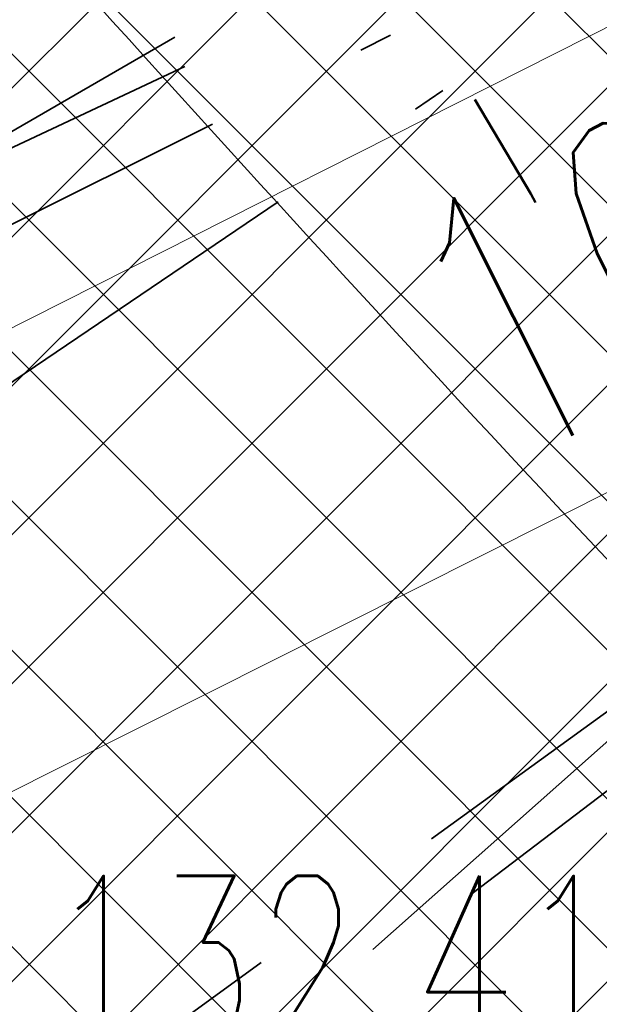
# Model space of a CAD drawing. Header units: metres. Extents: x 7472034 to 8439876, y 5890181 to 5961460.
# Tile 103 of 202: x 8439509.16 to 8439510.91, y 5890386.33 to 5890389.3. Entities that reach past the tile are written whole.
import ezdxf
from ezdxf import colors
from ezdxf.entities.mleader import LeaderData, LeaderLine
from ezdxf.math import Vec2, Vec3

# ---------------------------------------------------------------- set-up
doc = ezdxf.new("R2010")
doc.units = ezdxf.units.M
doc.header["$MEASUREMENT"] = 0
for name, pattern in [('$0$L218_500', [1, 0.5, -0.5]), ('ACAD_ISO03W100', [30, 12, -18]), ('DASHDOTX2', [2, 1, -0.5, 0, -0.5]), ('DASHED', [19.049999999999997, 12.7, -6.349999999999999])]:
    doc.linetypes.add(name, pattern=pattern)
doc.layers.get('0').update_dxf_attribs({"linetype": 'CONTINUOUS', "lineweight": 5})
doc.layers.get('Defpoints').update_dxf_attribs({"linetype": 'CONTINUOUS'})
for name, color, linetype, lineweight in [('### Krawężnik', 6, 'CONTINUOUS', 35), ('_a_widok', 7, 'CONTINUOUS', 5), ('_IS.KD.B.rura', 124, 'ACAD_ISO03W100', 50), ('_IS.KD.opis.2', 7, 'CONTINUOUS', 18), ('E_Kable_ziemia2', 10, 'DASHED', 35), ('E_Kanal_iskrob.', 10, 'DASHDOTX2', 35), ('E_Kanal_sterownicze', 10, 'DASHDOTX2', 35), ('KOLOR-OBIEKT', 21, 'CONTINUOUS', 13), ('T_strefa-8', 20, 'ACAD_ISO03W100', 50), ('ZAG-obrys 018 wymiary', 7, 'CONTINUOUS', 18), ('ZAG-OPIS_020', 7, 'CONTINUOUS', 25)]:
    doc.layers.add(name, color=color, linetype=linetype, lineweight=lineweight)
doc.layers.add('100_rzut_wym_wew', color=7, linetype='CONTINUOUS')
doc.layers.add('_IS.BLOK.KD.doziemne', color=7, linetype='CONTINUOUS')
doc.layers.add('_IS_NO', color=11, linetype='CONTINUOUS', lineweight=20, plot=False)
doc.styles.add('DIM', font='simplex.shx', dxfattribs={"width": 0.8})
doc.styles.add('RS', font='Romans.shx', dxfattribs={"width": 0.7})
doc.dimstyles.new('DIM-WEW_500', dxfattribs={"dimscale": 5, "dimtxt": 18, "dimasz": 10, "dimexe": 4, "dimexo": 8, "dimgap": 5, "dimtad": 1, "dimlfac": 0.01, "dimzin": 9, "dimdsep": 46, "dimtxsty": 'DIM', "dimblk": 'ARCHTICK', "dimcen": 5, "dimclrt": 112, "dimadec": 4, "dimazin": 2, "dimtfac": 4, "dimtmove": 0, "dimatfit": 3, "dimldrblk": 'ARCHTICK', "dimfxl": 0, "dimtolj": 1, "dimlwd": 13, "dimarcsym": 0})
pattern_1 = [(45, (967499.2092647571, -71042.97165620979), (-0.2245064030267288, 0.2245064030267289), []), (135, (967499.2092647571, -71042.97165620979), (-0.2245064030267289, -0.2245064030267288), [])]

# ---------------------------------------------------------------- blocks, each defined once
blk = doc.blocks.new('_Oblique')
at = {"color": 0, "linetype": 'ByBlock', "lineweight": -2}
blk.add_line((-0.5, -0.5), (0.5, 0.5), dxfattribs=at)
blk = doc.blocks.new('*D74')
at = {"layer": 'Defpoints', "color": 0, "linetype": 'Continuous', "lineweight": 60}
for p in [(8439513.6523426, 5890394.95090656), (8439515.034874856, 5890392.196414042, -6.635853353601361e-07), (8439505.357943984, 5890385.161581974, -6.635853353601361e-07)]:
    blk.add_point(p, dxfattribs=at)
at = {"layer": 'ZAG-obrys 018 wymiary', "color": 0, "linetype": 'Continuous', "lineweight": -2}
for p, q in [((8439514.67600672, 5890392.911406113), (8439513.472908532, 5890395.308402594)), ((8439504.999075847, 5890385.876574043), (8439502.92285878, 5890390.013131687))]:
    blk.add_line(p, q, dxfattribs=at)
at = {"layer": 'ZAG-obrys 018 wymiary', "color": 0, "linetype": 'Continuous', "lineweight": 13}
blk.add_line((8439503.102292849, 5890389.655635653), (8439513.6523426, 5890394.95090656), dxfattribs=at)
at = {"layer": 'ZAG-obrys 018 wymiary', "color": 0, "linetype": 'Continuous', "lineweight": 13, "xscale": 0.3, "yscale": 0.3, "zscale": 0.3}
for p, rotation in [((8439513.6523426, 5890394.95090656), 26.6529462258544), ((8439503.102292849, 5890389.655635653), 206.6529462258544)]:
    blk.add_blockref('_Oblique', p, dxfattribs=dict(at, rotation=rotation))
at = {"layer": 'ZAG-obrys 018 wymiary', "color": 112, "linetype": 'Continuous', "lineweight": 25, "insert": (8439507.694868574, 5890392.632072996), "char_height": 0.8, "attachment_point": 5, "rotation": 26.652946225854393, "style": 'RS'}
blk.add_mtext('\\A1;11.8', dxfattribs=at)
blk = doc.blocks.new('_ArchTick')
at = {"layer": '100_rzut_wym_wew', "color": 0, "linetype": 'Continuous', "const_width": 0.15}
blk.add_lwpolyline([(-0.5, -0.5), (0.5, 0.5)], dxfattribs=at)
blk = doc.blocks.new('*D80')
at = {"layer": 'Defpoints', "color": 0, "linetype": 'Continuous', "lineweight": 60}
for p in [(8439499.288762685, 5890395.196211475), (8439510.439764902, 5890383.669162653), (8439506.139698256, 5890381.515762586)]:
    blk.add_point(p, dxfattribs=at)
at = {"layer": 'ZAG-obrys 018 wymiary', "color": 0, "linetype": 'Continuous', "lineweight": -2}
for p, q in [((8439500.004080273, 5890395.554430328), (8439503.946488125, 5890397.528720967)), ((8439506.855015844, 5890381.87398144), (8439510.797423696, 5890383.84827208))]:
    blk.add_line(p, q, dxfattribs=at)
at = {"layer": 'ZAG-obrys 018 wymiary', "color": 0, "linetype": 'Continuous', "lineweight": 13}
blk.add_line((8439503.588829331, 5890397.349611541), (8439510.439764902, 5890383.669162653), dxfattribs=at)
at = {"layer": 'ZAG-obrys 018 wymiary', "color": 0, "linetype": 'Continuous', "lineweight": 13, "xscale": 0.3, "yscale": 0.3, "zscale": 0.3}
for p, rotation in [((8439503.588829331, 5890397.349611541), 116.6009277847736), ((8439510.439764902, 5890383.669162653), 296.6009277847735)]:
    blk.add_blockref('_Oblique', p, dxfattribs=dict(at, rotation=rotation))
at = {"layer": 'ZAG-obrys 018 wymiary', "color": 112, "linetype": 'Continuous', "lineweight": 25, "insert": (8439508.246278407, 5890389.389239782), "char_height": 0.8, "attachment_point": 5, "rotation": 296.6009277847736, "style": 'RS'}
blk.add_mtext('\\A1;15.3', dxfattribs=at)
blk = doc.blocks.new('Elektryk_v3')
at = {"layer": 'E_Kable_ziemia2', "ltscale": 0.1}
for points in [[(8.019747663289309, -62.25693038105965), (-5.78749448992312, -72.76010593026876), (-8.724654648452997, -71.26814100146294)], [(8.019747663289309, -62.25693038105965), (-5.744095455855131, -72.23413024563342), (-7.398126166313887, -70.49775481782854)]]:
    blk.add_lwpolyline(points, dxfattribs=at)
at = {"layer": 'E_Kanal_iskrob.', "color": 1}
for points in [[(7.679727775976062, -61.57290587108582), (-17.97769471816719, -74.3612812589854), (-20.94951195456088, -68.55752696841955)], [(7.679727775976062, -61.57290587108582), (-15.38924066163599, -72.41748986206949), (-18.10128321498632, -67.15734848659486)], [(7.679727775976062, -61.57290587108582), (-6.941118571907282, -74.53193936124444), (-17.72681949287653, -80.23677580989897)]]:
    blk.add_lwpolyline(points, dxfattribs=at)
at = {"layer": 'E_Kanal_sterownicze'}
for points in [[(7.317663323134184, -60.84954797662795), (-7.127443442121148, -69.21159851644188), (-7.302781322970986, -70.45487211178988)], [(7.317663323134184, -60.84954797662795), (-5.877323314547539, -69.77179446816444)]]:
    blk.add_lwpolyline(points, dxfattribs=at)
blk = doc.blocks.new('*D116')
at = {"layer": 'Defpoints', "color": 0, "linetype": 'Continuous', "lineweight": 60}
for p in [(8439517.568047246, 5890393.824416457, 2.493151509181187e-06), (8439518.049276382, 5890392.871238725), (8439504.35749544, 5890387.154828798, 6.635853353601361e-07)]:
    blk.add_point(p, dxfattribs=at)
at = {"layer": 'ZAG-obrys 018 wymiary', "color": 0, "linetype": 'Continuous', "lineweight": -2}
for p, q in [((8439517.928596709, 5890393.110270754), (8439518.229551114, 5890392.514165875)), ((8439504.718044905, 5890386.440683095), (8439505.018999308, 5890385.844578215))]:
    blk.add_line(p, q, dxfattribs=at)
at = {"layer": 'ZAG-obrys 018 wymiary', "color": 0, "linetype": 'Continuous', "lineweight": 13}
blk.add_line((8439504.838724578, 5890386.201651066), (8439518.049276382, 5890392.871238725), dxfattribs=at)
at = {"layer": 'ZAG-obrys 018 wymiary', "color": 0, "linetype": 'Continuous', "lineweight": 13, "xscale": 0.3, "yscale": 0.3, "zscale": 0.3}
for p, rotation in [((8439518.049276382, 5890392.871238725), 26.78775874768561), ((8439504.838724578, 5890386.201651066), 206.7877587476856)]:
    blk.add_blockref('_Oblique', p, dxfattribs=dict(at, rotation=rotation))
at = {"layer": 'ZAG-obrys 018 wymiary', "color": 112, "linetype": 'Continuous', "lineweight": 25, "insert": (8439511.173588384, 5890390.072054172), "char_height": 0.8, "attachment_point": 5, "rotation": 26.78775874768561, "style": 'RS'}
blk.add_mtext('\\A1;14.8', dxfattribs=at)
blk = doc.blocks.new('*D147')
at = {"layer": 'Defpoints', "color": 0, "linetype": 'Continuous', "lineweight": 60}
for p in [(8439518.474641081, 5890392.018161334, 2.493151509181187e-06), (8439518.617921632, 5890391.73269587), (8439504.104791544, 5890384.805660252)]:
    blk.add_point(p, dxfattribs=at)
at = {"layer": 'ZAG-obrys 018 wymiary', "color": 0, "linetype": 'Continuous', "lineweight": 13}
blk.add_line((8439504.248072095, 5890384.520194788), (8439518.617921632, 5890391.73269587), dxfattribs=at)
at = {"layer": 'ZAG-obrys 018 wymiary', "color": 0, "linetype": 'Continuous', "lineweight": -2}
for p, q in [((8439518.617921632, 5890391.73269587), (8439518.797355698, 5890391.375199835)), ((8439504.248072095, 5890384.520194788), (8439504.427506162, 5890384.162698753))]:
    blk.add_line(p, q, dxfattribs=at)
at = {"layer": 'ZAG-obrys 018 wymiary', "color": 0, "linetype": 'Continuous', "lineweight": 13, "xscale": 0.3, "yscale": 0.3, "zscale": 0.3}
for p, rotation in [((8439518.617921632, 5890391.73269587), 26.65294594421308), ((8439504.248072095, 5890384.520194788), 206.6529459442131)]:
    blk.add_blockref('_Oblique', p, dxfattribs=dict(at, rotation=rotation))
at = {"layer": 'ZAG-obrys 018 wymiary', "color": 112, "linetype": 'Continuous', "lineweight": 25, "insert": (8439511.163845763, 5890388.662689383), "char_height": 0.8, "attachment_point": 5, "rotation": 26.652945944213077, "style": 'RS'}
blk.add_mtext('\\A1;16.1', dxfattribs=at)
blk = doc.blocks.new('*D148')
at = {"layer": 'Defpoints', "color": 0, "linetype": 'Continuous', "lineweight": 60}
for p in [(8439519.620512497, 5890389.735180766), (8439520.190347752, 5890388.599867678, 2.493151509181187e-06), (8439508.570006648, 5890382.76739723)]:
    blk.add_point(p, dxfattribs=at)
at = {"layer": 'ZAG-obrys 018 wymiary', "color": 0, "linetype": 'Continuous', "lineweight": -2}
for p, q in [((8439519.831479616, 5890389.31485975), (8439519.441078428, 5890390.092676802)), ((8439508.211138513, 5890383.482389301), (8439507.820737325, 5890384.260206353))]:
    blk.add_line(p, q, dxfattribs=at)
at = {"layer": 'ZAG-obrys 018 wymiary', "color": 0, "linetype": 'Continuous', "lineweight": 13}
blk.add_line((8439508.000171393, 5890383.902710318), (8439519.620512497, 5890389.735180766), dxfattribs=at)
at = {"layer": 'ZAG-obrys 018 wymiary', "color": 0, "linetype": 'Continuous', "lineweight": 13, "xscale": 0.3, "yscale": 0.3, "zscale": 0.3}
for p, rotation in [((8439519.620512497, 5890389.735180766), 26.65294594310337), ((8439508.000171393, 5890383.902710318), 206.6529459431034)]:
    blk.add_blockref('_Oblique', p, dxfattribs=dict(at, rotation=rotation))
at = {"layer": 'ZAG-obrys 018 wymiary', "color": 112, "linetype": 'Continuous', "lineweight": 25, "insert": (8439514.234347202, 5890387.703097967), "char_height": 0.8, "attachment_point": 5, "rotation": 26.652945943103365, "style": 'RS'}
blk.add_mtext('\\A1;13', dxfattribs=at)
blk = doc.blocks.new('A$C1D2679FE')
at = {"layer": 'KOLOR-OBIEKT', "lineweight": 9, "ltscale": 200}
h = blk.add_hatch(dxfattribs=at)
h.set_pattern_fill('ANSI37', color=253, scale=0.1, angle=16)
h.set_pattern_definition([(61, (-7471780.020262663, -5961378.212846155), (-0.2776917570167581, 0.153927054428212), []), (151, (-7471780.020262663, -5961378.212846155), (-0.153927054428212, -0.2776917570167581), [])])
edge = h.paths.add_edge_path()
edge.add_line((196.975401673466, 33.54016214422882), (192.3495923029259, 34.13512154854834))
edge.add_line((192.3495923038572, 34.13512154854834), (187.7176397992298, 34.7308710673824))
edge.add_line((187.7176398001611, 34.7308710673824), (178.5077782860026, 36.15998750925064))
edge.add_line((178.5077782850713, 36.15998750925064), (176.6601969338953, 36.5026140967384))
edge.add_arc((181.3685569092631, 38.18527459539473), 5.000000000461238, 199.6657310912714, 261.1796204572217)
edge.add_line((180.6018702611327, 33.24440507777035), (187.358021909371, 32.19603671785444))
edge.add_line((187.3580219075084, 32.19603671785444), (192.0230219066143, 31.59603671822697))
edge.add_line((192.0230219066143, 31.59603671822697), (196.6880219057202, 30.9960367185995))
edge.add_line((196.6880219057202, 30.9960367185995), (201.9780219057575, 30.48103671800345))
edge.add_line((201.9780219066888, 30.48103671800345), (207.2680219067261, 29.96603671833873))
edge.add_line((207.2680219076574, 29.96603671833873), (216.468021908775, 29.35603671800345))
edge.add_line((216.4680219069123, 29.35603671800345), (221.8830219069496, 29.11103671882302))
edge.add_line((221.8830219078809, 29.11103671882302), (227.2980219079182, 28.86603671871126))
edge.add_line((227.2980219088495, 28.86603671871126), (233.718021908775, 28.60103671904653))
edge.add_line((233.7180219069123, 28.60103671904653), (240.1380219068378, 28.33603671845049))
edge.add_line((240.1380219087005, 28.33603671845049), (245.3280219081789, 28.076036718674))
edge.add_line((245.3280219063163, 28.076036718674), (246.1380219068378, 28.00603671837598))
edge.add_line((246.1380219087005, 28.00603671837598), (248.4280219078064, 27.98603671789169))
edge.add_line((248.4280219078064, 27.98603671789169), (251.4080219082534, 28.33603671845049))
edge.add_line((251.4080219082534, 28.33603671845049), (255.3380219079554, 29.13603671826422))
edge.add_line((255.3380219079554, 29.13603671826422), (258.1480219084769, 30.35603671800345))
edge.add_line((258.1480219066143, 30.35603671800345), (260.6280219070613, 32.076036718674))
edge.add_line((260.6280219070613, 32.076036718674), (262.7080219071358, 34.29603671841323))
edge.add_line((262.7080219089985, 34.29603671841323), (264.3880219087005, 36.826036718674))
edge.add_line((264.3880219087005, 36.826036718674), (265.608021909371, 39.59603671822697))
edge.add_line((265.6080219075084, 39.59603671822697), (266.4080219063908, 42.53603671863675))
edge.add_line((266.4080219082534, 42.53603671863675), (266.6380219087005, 45.60603671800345))
edge.add_line((266.6380219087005, 45.60603671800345), (266.3380219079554, 48.59603671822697))
edge.add_line((266.3380219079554, 48.59603671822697), (265.628021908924, 51.53603671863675))
edge.add_line((265.6280219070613, 51.53603671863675), (264.5280219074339, 54.28603671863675))
edge.add_line((264.5280219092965, 54.28603671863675), (263.3880219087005, 57.11603671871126))
edge.add_line((263.3880219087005, 57.11603671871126), (262.5430219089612, 59.47103671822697))
edge.add_line((262.5430219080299, 59.47103671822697), (261.6980219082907, 61.826036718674))
edge.add_line((261.6980219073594, 61.826036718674), (260.5980219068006, 65.15103671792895))
edge.add_line((260.5980219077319, 65.15103671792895), (259.4980219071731, 68.47603671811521))
edge.add_line((259.4980219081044, 68.47603671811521), (257.3916487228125, 67.77919145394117))
edge.add_line((257.3916487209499, 67.77919145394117), (258.1675714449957, 64.34697791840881))
edge.add_line((258.167571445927, 64.34697791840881), (259.2776264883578, 60.99158426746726))
edge.add_line((259.2776264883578, 60.99158426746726), (260.1334384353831, 58.60645156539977))
edge.add_line((260.1334384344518, 58.60645156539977), (260.9950570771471, 56.20513570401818))
edge.add_line((260.9950570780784, 56.20513570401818), (262.1522789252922, 53.33238322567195))
edge.add_line((262.1522789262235, 53.33238322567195), (263.1827648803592, 50.75616833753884))
edge.add_line((263.1827648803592, 50.75616833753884), (263.8083402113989, 48.16575780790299))
edge.add_line((263.8083402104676, 48.16575780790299), (264.0684198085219, 45.57363114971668))
edge.add_line((264.0684198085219, 45.57363114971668), (263.8734869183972, 42.97170083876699))
edge.add_line((263.8734869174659, 42.97170083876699), (263.1880731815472, 40.45280535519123))
edge.add_line((263.1880731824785, 40.45280535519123), (262.1337886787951, 38.05906103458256))
edge.add_line((262.1337886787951, 38.05906103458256), (260.6936748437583, 35.89031817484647))
edge.add_line((260.6936748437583, 35.89031817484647), (258.9457271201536, 34.02472012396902))
edge.add_line((258.9457271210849, 34.02472012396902), (256.8967191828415, 32.60363397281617))
edge.add_line((256.8967191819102, 32.60363397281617), (254.5645412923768, 31.59108698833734))
edge.add_line((254.5645412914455, 31.59108698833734), (251.0026761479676, 30.86602538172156))
edge.add_line((251.0026761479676, 30.86602538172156), (248.2893446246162, 30.54734550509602))
edge.add_line((248.2893446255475, 30.54734550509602), (246.2595893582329, 30.56507262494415))
edge.add_line((246.2595893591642, 30.56507262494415), (245.5023283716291, 30.63051493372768))
edge.add_line((245.5023283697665, 30.63051493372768), (240.2548571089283, 30.89339403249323))
edge.add_line((240.2548571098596, 30.89339403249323), (233.8236017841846, 31.1588586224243))
edge.add_line((233.8236017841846, 31.1588586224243), (227.4086662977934, 31.42364957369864))
edge.add_line((227.4086662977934, 31.42364957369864), (221.9987299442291, 31.66842047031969))
edge.add_line((221.9987299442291, 31.66842047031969), (217.4544723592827, 31.90290945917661))
edge.add_line((217.4544723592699, 31.90290945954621), (217.0910134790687, 31.92589690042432))
edge.add_line((217.0910134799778, 31.92589689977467), (214.8768218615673, 32.06593639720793))
edge.add_line((214.876821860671, 32.06593639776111), (207.0033997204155, 32.56390146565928))
edge.add_line((207.0033997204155, 32.56390146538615), (202.2260741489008, 33.02899081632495))
edge.add_line((202.2260741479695, 33.02899081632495), (196.975401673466, 33.54016214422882))
blk = doc.blocks.new('A$C2C426404')
at = {"layer": '_IS_NO'}
for points, knots in [([(79.78853077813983, 19.36674957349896), (76.35759393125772, 21.05647175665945), (73.54314721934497, 23.24973176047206), (68.81112178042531, 29.5542766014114), (62.94352867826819, 33.40072623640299), (60.85999413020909, 35.33807434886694), (60.85999381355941, 35.3380749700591)], [0, 0, 0, 0, 2.176379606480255, 10.04614516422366, 21.98881238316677, 21.98881468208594, 21.98881468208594, 21.98881468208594, 21.98881468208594]), ([(50.6228041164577, 30.56321178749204, 1.829566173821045e-06), (53.11749188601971, 30.21319374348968), (56.38514522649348, 30.67444155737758), (60.99540497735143, 30.04553546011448), (68.19327101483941, 22.54355850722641, -2.469325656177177e-08), (70.8769634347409, 19.46133922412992, 5.150448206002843e-09), (74.71212187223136, 14.31917844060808, -1.219795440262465e-09), (78.88802252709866, 13.86142715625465), (82.75564656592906, 12.70757211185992)], [0, 0, 0, 0, 7.578698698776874, 9.67195365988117, 16.27655537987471, 24.33370670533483, 30.35915105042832, 36.79354326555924, 36.79354326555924, 36.79354326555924, 36.79354326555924])]:
    blk.add_open_spline(points, degree=3, knots=knots, dxfattribs=at)
at = {"layer": '_IS_NO', "ltscale": 0.1}
for points, knots in [([(81.48853297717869, 15.975331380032), (78.87586907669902, 16.84686399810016), (76.26450027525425, 17.78992713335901), (72.03847445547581, 21.67736706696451), (65.0990158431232, 30.09408769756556), (58.79946133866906, 33.34467344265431), (58.26247850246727, 34.11525447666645)], [0, 0, 0, 0, 1.278992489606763, 7.78914044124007, 15.74750070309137, 27.64022902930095, 27.64022902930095, 27.64022902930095, 27.64022902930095]), ([(55.69703794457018, 26.44192530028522, 8.07171421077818e-08), (60.47702913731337, 24.37489471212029, 4.118097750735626e-07), (65.41527824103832, 21.38608461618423, 8.932878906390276e-07), (68.42167646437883, 18.98607052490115, -1.681326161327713e-07), (71.60992970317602, 12.73766223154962), (75.29265419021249, 11.98629271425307, 1.662301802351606e-08), (79.75433884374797, 11.20084950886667)], [13.0881689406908, 13.0881689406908, 13.0881689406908, 13.0881689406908, 21.71831455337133, 28.5577747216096, 34.1003045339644, 40.71973107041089, 40.71973107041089, 40.71973107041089, 40.71973107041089]), ([(27.67626924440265, 23.09287754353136, 1.829566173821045e-06), (31.68315875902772, 23.09132452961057, 2.263426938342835e-06), (38.09081487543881, 23.52010669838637, 2.956097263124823e-06), (46.0190905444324, 20.44823641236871), (52.02710655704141, 18.01596992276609, 1.18983141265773e-07), (57.48081744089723, 14.61059598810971, 3.880691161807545e-08), (63.15046560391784, 12.16836789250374), (64.01579423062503, 9.527138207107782), (68.70553139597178, 8.717305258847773), (72.93792583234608, 7.781059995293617)], [0, 0, 0, 0, 11.95042031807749, 19.07916594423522, 25.47980302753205, 30.85202744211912, 32.94528240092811, 39.66304915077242, 46.67346183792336, 46.67346183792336, 46.67346183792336, 46.67346183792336])]:
    blk.add_open_spline(points, degree=3, knots=knots, dxfattribs=at)
blk = doc.blocks.new('JPII.KD_aktualizacja rzędnych_20.12.2024')
at = {"layer": '_IS.KD.B.rura', "ltscale": 0.05}
blk.add_line((8438644.736812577, 5890698.030779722), (8438653.862159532, 5890679.808619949), dxfattribs=at)
at = {"layer": '_IS.KD.opis.2', "color": 0}
ml = blk.add_multileader_mtext('Standard', dxfattribs=at)
ml.set_content('\\A1;{\\H0.7x;\\C256;\\S132,41/;}', style='RS')
ml.set_leader_properties()
ml.build(insert=Vec2(0, 0))
ml.multileader.update_dxf_attribs({"text_left_attachment_type": 2, "text_right_attachment_type": 2, "dogleg_length": 0.2, "arrow_head_size": 0.25})
ctx = ml.context
ctx.base_point, ctx.char_height, ctx.arrow_head_size, ctx.landing_gap_size, ctx.plane_origin = Vec3(8438649.3536759, 5890682.126627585, 3.692561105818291e-07), 0.75, 0.25, 0.3, Vec3(8438606.654774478, 5890663.838757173, 3.692561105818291e-07)
ctx.left_attachment, ctx.right_attachment, ctx.text_align_type = 2, 2, 1
notes = []
notes.append((ctx, [(1, (1, 1, 0), (8438651.816175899, 5890682.126627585, 3.692561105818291e-07), (-1, 0), 0.2, [(0, [(8438653.638272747, 5890680.255693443, 3.692561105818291e-07)], 0, [])])]))
ctx.mtext.insert, ctx.mtext.width, ctx.mtext.alignment, ctx.mtext.flow_direction = Vec3(8438650.484925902, 5890682.526627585, 3.692561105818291e-07), 9.34447490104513, 2, 5
for ctx, leaders in notes:
    for number, flags, end, landing, length, lines in leaders:
        leader = LeaderData()
        leader.index, (leader.has_last_leader_line, leader.has_dogleg_vector, leader.attachment_direction) = number, flags
        leader.last_leader_point, leader.dogleg_vector, leader.dogleg_length = Vec3(end), Vec3(landing), length
        for number, points, colour, breaks in lines:
            line = LeaderLine()
            line.index, line.vertices, line.color, line.breaks = number, Vec3.list(points), colors.encode_raw_color(colour), breaks
            leader.lines.append(line)
        ctx.leaders.append(leader)

msp = doc.modelspace()

# ---------------------------------------------------------------- hatches: boundary and pattern name
at = {"layer": 'KOLOR-OBIEKT', "lineweight": 9}
h = msp.add_hatch(dxfattribs=at)
h.set_pattern_fill('ANSI37', color=73, scale=0.1)
h.set_pattern_definition(pattern_1)
edge = h.paths.add_edge_path()
edge.add_arc((8439443.60123986, 5890379.17988472), 6.652831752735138, 296.7043321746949, 335.0331150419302)
edge.add_arc((8439476.194075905, 5890367.917634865), 27.87464989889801, 155.1393615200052, 162.3446315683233, ccw=False)
edge.add_arc((8439457.399943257, 5890376.211109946), 7.345078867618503, 127.98309878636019, 152.2023641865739, ccw=False)
edge.add_arc((8439457.741930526, 5890376.488713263), 7.349948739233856, 107.1989600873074, 131.4182254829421, ccw=False)
edge.add_line((8439455.568618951, 5890383.509999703), (8439473.898437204, 5890392.710084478))
edge.add_arc((8439481.742870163, 5890376.384611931), 18.11232128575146, 99.26977735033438, 115.6644084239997, ccw=False)
edge.add_line((8439478.825278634, 5890394.260401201), (8439481.377171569, 5890394.321440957))
edge.add_arc((8439482.909595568, 5890377.390082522), 17.00056533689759, 88.22393661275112, 95.17163768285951, ccw=False)
edge.add_arc((8439482.561499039, 5890405.235869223), 10.88860248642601, 274.6092070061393, 298.9976789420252)
edge.add_arc((8443006.923870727, 5883371.657126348), 7856.29059094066, 116.59181359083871, 116.61107962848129, ccw=False)
edge.add_arc((8439465.895823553, 5890431.340313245), 42.15757971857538, 305.2087751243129, 306.7865132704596)
edge.add_arc((8439488.80074795, 5890400.283338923), 3.577668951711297, 310.8590814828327, 340.7280968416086)
edge.add_line((8439492.177934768, 5890399.102523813), (8439493.275267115, 5890403.980640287))
edge.add_line((8439493.275267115, 5890403.980640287), (8439502.266345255, 5890408.28072203))
edge.add_line((8439502.266345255, 5890408.28072203), (8439504.844191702, 5890407.694009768))
edge.add_line((8439504.844191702, 5890407.694009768), (8439506.125281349, 5890405.329609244))
edge.add_arc((8439507.019670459, 5890405.776898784), 0.9999999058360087, 206.5699188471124, 283.6833393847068)
edge.add_line((8439507.256226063, 5890404.805280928), (8439511.624560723, 5890406.970734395))
edge.add_line((8439511.624560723, 5890406.970734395), (8439511.39896348, 5890407.420225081))
edge.add_line((8439511.39896348, 5890407.420225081), (8439510.561982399, 5890407.017405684))
edge.add_line((8439510.561982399, 5890407.017405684), (8439509.330427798, 5890409.481424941))
edge.add_line((8439509.330427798, 5890409.481424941), (8439512.635426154, 5890411.138401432))
edge.add_line((8439512.635426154, 5890411.138401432), (8439512.638568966, 5890411.136467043))
edge.add_line((8439512.638568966, 5890411.136467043), (8439515.998443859, 5890412.829496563))
edge.add_line((8439515.998443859, 5890412.829496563), (8439517.239018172, 5890410.325621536))
edge.add_line((8439517.239018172, 5890410.325621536), (8439513.919446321, 5890408.633274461))
edge.add_line((8439513.919446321, 5890408.633274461), (8439514.091312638, 5890408.235941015))
edge.add_line((8439514.091312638, 5890408.235941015), (8439518.839102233, 5890410.604261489))
edge.add_line((8439518.839102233, 5890410.604261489), (8439518.585943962, 5890412.843737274))
edge.add_line((8439518.585943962, 5890412.843737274), (8439518.274555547, 5890413.628049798))
edge.add_line((8439518.274555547, 5890413.628049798), (8439517.839658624, 5890414.494365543))
edge.add_line((8439517.839658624, 5890414.494365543), (8439524.310164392, 5890417.742607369))
edge.add_line((8439524.310164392, 5890417.742607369), (8439525.122207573, 5890416.124990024))
edge.add_line((8439525.122207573, 5890416.124990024), (8439526.840645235, 5890414.670893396))
edge.add_line((8439526.840645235, 5890414.670893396), (8439527.244697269, 5890414.489695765))
edge.add_arc((8439552.769967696, 5890317.570311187), 100.2242811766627, 102.79246926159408, 104.75471345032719, ccw=False)
edge.add_arc((8439529.321881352, 5890420.105147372), 4.960037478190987, 284.6730648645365, 320.3902958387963)
edge.add_arc((8435016.013859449, 5889290.11735932), 4655.555010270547, 14.00691021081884, 14.04831962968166)
edge.add_line((8439532.327549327, 5890420.207226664), (8439525.877549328, 5890423.127226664))
edge.add_line((8439525.877549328, 5890423.127226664), (8439431.028022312, 5890376.803268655))
edge.add_line((8439431.028022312, 5890376.803268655), (8439435.479127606, 5890375.417226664))
edge.add_line((8439435.479127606, 5890375.417226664), (8439446.590932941, 5890373.236661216))
edge = h.paths.add_edge_path()
edge.add_arc((8439530.228804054, 5890405.916425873), 3.001836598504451, 99.44813666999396, 208.2631515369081)
edge.add_line((8439527.5848402, 5890404.494990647), (8439533.209264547, 5890393.206690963))
edge.add_line((8439533.209264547, 5890393.206690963), (8439519.17443581, 5890386.185049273))
edge.add_line((8439519.17443581, 5890386.185049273), (8439523.57812012, 5890377.411604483))
edge.add_line((8439523.57812012, 5890377.411604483), (8439517.455507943, 5890374.324033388))
edge.add_line((8439517.455507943, 5890374.324033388), (8439517.445860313, 5890374.319191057))
edge.add_line((8439517.445860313, 5890374.319191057), (8439517.33905848, 5890374.265585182))
edge.add_line((8439517.33905848, 5890374.265585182), (8439516.815779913, 5890375.308140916))
edge.add_line((8439516.815779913, 5890375.308140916), (8439511.370501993, 5890372.574998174))
edge.add_line((8439511.370501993, 5890372.574998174), (8439511.888417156, 5890371.529804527))
edge.add_line((8439511.888417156, 5890371.529804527), (8439506.425671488, 5890368.787948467))
edge.add_line((8439506.425671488, 5890368.787948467), (8439505.890341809, 5890369.841556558))
edge.add_line((8439505.890341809, 5890369.841556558), (8439505.8884594, 5890369.869391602))
edge.add_line((8439505.8884594, 5890369.869391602), (8439500.283276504, 5890366.97762632))
edge.add_line((8439500.283276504, 5890366.97762632), (8439519.478066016, 5890366.160130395))
edge.add_line((8439519.478066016, 5890366.160130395), (8439542.767549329, 5890378.417226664))
edge.add_line((8439542.767549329, 5890378.417226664), (8439538.675788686, 5890394.802262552))
edge.add_line((8439538.675788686, 5890394.802262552), (8439537.066416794, 5890401.238139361))
edge.add_line((8439537.066416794, 5890401.238139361), (8439535.557306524, 5890407.69906358))
edge.add_arc((8439531.145391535, 5890400.872499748), 8.128158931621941, 57.12596579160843, 99.98506404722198)
edge = h.paths.add_edge_path()
edge.add_line((8439470.194509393, 5890384.137651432), (8439461.355169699, 5890379.697090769))
edge.add_line((8439461.355169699, 5890379.697090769), (8439460.080861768, 5890379.068371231))
edge.add_line((8439460.080861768, 5890379.068371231), (8439457.869254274, 5890377.642639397))
edge.add_arc((8439460.609507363, 5890373.444653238), 5.013190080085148, 123.1346622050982, 204.022759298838)
edge.add_line((8439456.030540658, 5890371.403786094), (8439459.447549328, 5890370.707226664))
edge.add_line((8439459.447549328, 5890370.707226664), (8439480.497107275, 5890367.736747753))
edge.add_line((8439480.497107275, 5890367.736747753), (8439497.963342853, 5890367.082590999))
edge.add_line((8439497.963342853, 5890367.082590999), (8439496.62020549, 5890369.722641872))
edge.add_line((8439496.62020549, 5890369.722641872), (8439494.91788047, 5890373.087302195))
edge.add_arc((8439489.468037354, 5890366.363615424), 8.654984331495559, 50.97371617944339, 58.22889977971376)
edge.add_line((8439494.025120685, 5890373.721722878), (8439490.036071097, 5890376.575637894))
edge.add_line((8439490.036071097, 5890376.575637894), (8439489.954459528, 5890375.592465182))
edge.add_line((8439489.954459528, 5890375.592465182), (8439490.917133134, 5890375.538648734))
edge.add_line((8439490.917133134, 5890375.538648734), (8439490.678913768, 5890371.956837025))
edge.add_line((8439490.678913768, 5890371.956837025), (8439482.55041443, 5890372.440399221))
edge.add_line((8439482.55041443, 5890372.440399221), (8439482.851718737, 5890376.020734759))
edge.add_line((8439482.851718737, 5890376.020734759), (8439487.354100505, 5890375.749064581))
edge.add_line((8439487.354100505, 5890375.749064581), (8439487.521080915, 5890378.34061919))
edge.add_line((8439487.521080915, 5890378.34061919), (8439481.803471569, 5890382.401025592))
edge.add_arc((8439487.942466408, 5890392.088814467), 11.46911116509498, 231.6002274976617, 237.6382272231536, ccw=False)
edge.add_line((8439480.818489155, 5890383.100518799), (8439480.351152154, 5890383.41057529))
edge.add_line((8439480.351152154, 5890383.41057529), (8439479.210044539, 5890382.939428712))
edge.add_line((8439479.210044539, 5890382.939428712), (8439480.412913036, 5890383.399613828))
edge.add_arc((8439474.682487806, 5890375.167564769), 10.03017472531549, 55.15777404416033, 116.5800473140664)
h.paths.add_polyline_path([(8439461.898919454, 5890370.792156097), (8439462.257176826, 5890373.552492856)], flags=16)
h = msp.add_hatch(dxfattribs=at)
h.set_pattern_fill('ANSI37', color=253, scale=0.1)
h.set_pattern_definition(pattern_1)
edge = h.paths.add_edge_path()
edge.add_arc((8439529.163071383, 5890420.279666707), 5.193757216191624, 276.50229096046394, 320.0240354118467, ccw=False)
edge.add_line((8439529.751227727, 5890415.119319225), (8439525.812744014, 5890414.153171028))
edge.add_line((8439525.812744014, 5890414.153171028), (8439519.208160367, 5890410.804184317))
edge.add_line((8439519.208160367, 5890410.804184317), (8439517.988028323, 5890410.126512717))
edge.add_line((8439517.988028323, 5890410.126512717), (8439514.091312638, 5890408.235941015))
edge.add_line((8439514.091312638, 5890408.235941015), (8439511.613697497, 5890406.992378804))
edge.add_line((8439511.613697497, 5890406.992378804), (8439509.258949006, 5890405.810485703))
edge.add_line((8439509.258949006, 5890405.810485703), (8439507.371756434, 5890404.83508177))
edge.add_arc((8439506.940777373, 5890405.737469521), 1.000023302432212, 206.5712342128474, 295.5290722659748, ccw=False)
edge.add_line((8439506.046377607, 5890405.290148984), (8439504.844186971, 5890407.693988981))
edge.add_line((8439504.844186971, 5890407.693988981), (8439502.261629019, 5890408.281795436))
edge.add_line((8439502.261629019, 5890408.281795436), (8439499.350132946, 5890407.011538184))
edge.add_line((8439499.350132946, 5890407.011538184), (8439493.30510976, 5890403.995621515))
edge.add_line((8439493.30510976, 5890403.995621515), (8439492.177918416, 5890399.102451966))
edge.add_arc((8439488.801253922, 5890400.282879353), 3.577047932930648, 293.05521913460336, 340.73119789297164, ccw=False)
edge.add_line((8439490.202090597, 5890396.991537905), (8439487.801423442, 5890395.78932472))
edge.add_arc((8439482.51122255, 5890404.317896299), 10.03607286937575, 278.1216072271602, 301.8109775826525, ccw=False)
edge.add_line((8439483.9290645, 5890394.382480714), (8439478.825278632, 5890394.260401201))
edge.add_arc((8439481.742870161, 5890376.384611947), 18.11232126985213, 99.26977735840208, 115.6644084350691)
edge.add_line((8439473.898437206, 5890392.710084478), (8439455.537130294, 5890383.494194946))
edge.add_arc((8439458.368862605, 5890375.380272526), 8.593860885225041, 109.2388197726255, 150.5606865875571)
edge.add_line((8439450.884668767, 5890379.604167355), (8439456.921008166, 5890377.849276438))
edge.add_line((8439456.921008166, 5890377.849276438), (8439458.055979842, 5890377.519316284))
edge.add_arc((8439462.056345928, 5890374.376166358), 5.087466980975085, 112.4172144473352, 141.842727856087, ccw=False)
edge.add_line((8439460.116249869, 5890379.079181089), (8439470.201913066, 5890384.141371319))
edge.add_arc((8439474.670732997, 5890375.058466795), 10.12272227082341, 52.60385305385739, 116.19734301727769, ccw=False)
edge.add_line((8439480.818489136, 5890383.100518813), (8439494.035062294, 5890373.735722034))
edge.add_arc((8439499.404929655, 5890380.165137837), 8.376924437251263, 230.1312663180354, 239.1071883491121)
edge.add_arc((8439492.046879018, 5890368.073539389), 5.778072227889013, 28.405105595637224, 58.05675779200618, ccw=False)
edge.add_line((8439497.129307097, 5890370.822183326), (8439498.920012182, 5890367.249241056))
edge.add_line((8439498.920012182, 5890367.249241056), (8439502.137476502, 5890368.864147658))
edge.add_line((8439502.137476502, 5890368.864147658), (8439500.881438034, 5890371.366619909))
edge.add_arc((8439501.41146424, 5890371.651481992), 0.6017260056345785, 32.69127385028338, 208.2557647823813, ccw=False)
edge.add_line((8439501.917872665, 5890371.97648152), (8439503.213570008, 5890369.395299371))
edge.add_line((8439503.213570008, 5890369.395299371), (8439521.788261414, 5890378.745992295))
edge.add_line((8439521.788261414, 5890378.745992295), (8439512.863585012, 5890396.520876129))
edge.add_arc((8439515.497668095, 5890397.863594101), 2.956566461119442, 115.92003145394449, 207.0101116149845, ccw=False)
edge.add_line((8439514.20530482, 5890400.522744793), (8439524.043376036, 5890405.489377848))
edge.add_line((8439524.043376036, 5890405.489377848), (8439526.586557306, 5890407.103247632))
edge.add_line((8439526.586557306, 5890407.103247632), (8439529.129738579, 5890408.717117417))
edge.add_arc((8439531.212438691, 5890401.016589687), 7.97720296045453, 58.08019787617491, 105.13424418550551, ccw=False)
edge.add_line((8439535.43023892, 5890407.787551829), (8439533.14312037, 5890416.942853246))
edge = h.paths.add_edge_path(flags=16)
edge.add_line((8439502.061371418, 5890393.458260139), (8439496.04637926, 5890390.43770596))
edge.add_arc((8439496.464019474, 5890389.751908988), 0.8029575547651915, 121.3407965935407, 301.694103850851)
edge.add_line((8439496.8858806, 5890389.068700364), (8439502.900872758, 5890392.089254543))
edge.add_arc((8439502.27990767, 5890392.650368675), 0.83692694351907, 317.898520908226, 465.1363795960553)
edge = h.paths.add_edge_path(flags=16)
edge.add_line((8439505.00109902, 5890384.089630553), (8439500.444638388, 5890381.798632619))
edge.add_arc((8439500.084983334, 5890382.51322949), 0.8000002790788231, 116.620304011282, 296.7160130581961, ccw=False)
edge.add_line((8439499.72652247, 5890383.228426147), (8439504.283989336, 5890385.517420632))
edge.add_arc((8439504.642916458, 5890384.80371257), 0.7988791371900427, -63.361719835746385, 116.69803695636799, ccw=False)
at = {"layer": 'KOLOR-OBIEKT', "lineweight": 9, "ltscale": 200}
h = msp.add_hatch(dxfattribs=at)
h.set_pattern_fill('ANSI37', color=231, scale=0.1)
h.set_pattern_definition([(45, (967499.202946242, -71042.94610979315), (-0.2245064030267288, 0.2245064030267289), []), (135, (967499.202946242, -71042.94610979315), (-0.2245064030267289, -0.2245064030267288), [])])
edge = h.paths.add_edge_path()
edge.add_line((8439512.863585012, 5890396.520876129), (8439521.788261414, 5890378.745992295))
edge.add_line((8439521.788261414, 5890378.745992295), (8439503.213570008, 5890369.395299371))
edge.add_line((8439503.213570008, 5890369.395299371), (8439501.917872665, 5890371.97648152))
edge.add_arc((8439501.411425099, 5890371.65154851), 0.6017230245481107, 32.6839302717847, 208.2631083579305)
edge.add_line((8439500.881438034, 5890371.366619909), (8439502.137476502, 5890368.864147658))
edge.add_line((8439502.137476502, 5890368.864147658), (8439498.920012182, 5890367.249241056))
edge.add_line((8439498.920012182, 5890367.249241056), (8439497.129307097, 5890370.822183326))
edge.add_line((8439497.129307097, 5890370.822183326), (8439495.555644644, 5890372.655868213))
edge.add_line((8439495.555644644, 5890372.655868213), (8439494.901445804, 5890373.120452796))
edge.add_line((8439494.901445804, 5890373.120452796), (8439497.963342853, 5890367.082590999))
edge.add_line((8439497.963342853, 5890367.082590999), (8439500.283276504, 5890366.97762632))
edge.add_line((8439500.283276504, 5890366.97762632), (8439505.893878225, 5890369.872187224))
edge.add_line((8439505.893878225, 5890369.872187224), (8439506.425671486, 5890368.787948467))
edge.add_line((8439506.425671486, 5890368.787948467), (8439511.888417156, 5890371.529804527))
edge.add_line((8439511.888417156, 5890371.529804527), (8439511.370501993, 5890372.574998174))
edge.add_line((8439511.370501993, 5890372.574998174), (8439516.815852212, 5890375.308177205))
edge.add_line((8439516.815852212, 5890375.308177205), (8439517.338986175, 5890374.26554889))
edge.add_line((8439517.338986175, 5890374.26554889), (8439523.580028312, 5890377.407811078))
edge.add_line((8439523.580028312, 5890377.407811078), (8439519.172527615, 5890386.188842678))
edge.add_line((8439519.172527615, 5890386.188842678), (8439530.098737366, 5890391.695090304))
edge.add_line((8439530.098737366, 5890391.695090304), (8439523.347480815, 5890405.140094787))
edge.add_line((8439523.347480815, 5890405.140094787), (8439514.198986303, 5890400.548291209))
edge.add_arc((8439515.544616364, 5890397.867007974), 3.00000000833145, 116.6502652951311, 206.6609883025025)
h.paths.add_polyline_path([(8439514.64326723, 5890399.651613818), (8439522.901414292, 5890403.796535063), (8439528.750976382, 5890392.142141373), (8439520.49282829, 5890387.997219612)], flags=16)

# ---------------------------------------------------------------- linework, layer by layer
at = {"layer": 'T_strefa-8', "color": 151, "ltscale": 0.03, "flags": 128}
msp.add_lwpolyline([(8439506.671440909, 5890376.807697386), (8439507.560025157, 5890377.255930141, 0.4132234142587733), (8439511.111844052, 5890387.977484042), (8439510.888164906, 5890388.424663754, 0.414350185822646), (8439500.151130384, 5890391.998988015), (8439499.256820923, 5890391.551133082, 0.4169632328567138), (8439495.71974441, 5890380.748838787), (8439495.949148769, 5890380.301281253, 0.4123217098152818)], format="xyb", close=True, dxfattribs=at)

# ---------------------------------------------------------------- block references
at = {"layer": '### Krawężnik', "color": 1, "linetype": 'Continuous', "lineweight": 60, "ltscale": 0.2}
msp.add_blockref('A$C1D2679FE', (8439279.223208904, 5890335.266736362), dxfattribs=at)
at = {"layer": '_a_widok', "color": 0, "linetype": 'Continuous', "lineweight": 60, "ltscale": 0.2}
msp.add_blockref('A$C2C426404', (8439438.733810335, 5890365.88383195), dxfattribs=at)
msp.add_blockref('A$C2C426404', (8439438.733810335, 5890365.88383195), dxfattribs=at)
at = {"layer": '_IS.BLOK.KD.doziemne', "linetype": '$0$L218_500'}
msp.add_blockref('JPII.KD_aktualizacja rzędnych_20.12.2024', (859.6212462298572, -295.8072097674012), dxfattribs=at)
at = {"layer": 'ZAG-OPIS_020', "lineweight": 25}
msp.add_blockref('Elektryk_v3', (8439509.580092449, 5890454.305613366), dxfattribs=at)

# ---------------------------------------------------------------- dimensions: what is measured, and where the dimension line sits
at = {"layer": 'ZAG-obrys 018 wymiary', "linetype": 'Continuous', "lineweight": 25}
for base, p1, p2, angle, override, picture, middle, dimtype in [((8439510.439764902, 5890383.669162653), (8439499.288762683, 5890395.196211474), (8439506.139698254, 5890381.515762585), 296.6009277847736, {"dimscale": 0.1, "dimtxt": 8, "dimasz": 3, "dimgap": 2, "dimlfac": 1, "dimtxsty": 'RS', "dimblk1": 'Oblique', "dimblk2": 'Oblique', "dimsah": 1, "dimfxl": 50, "dimfxlon": 1}, '*D80', (8439507.709790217, 5890389.120575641), 161), ((8439513.6523426, 5890394.95090656, 6.635853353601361e-07), (8439505.357943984, 5890385.161581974), (8439515.034874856, 5890392.196414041), 26.6529462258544, {"dimscale": 0.1, "dimtxt": 8, "dimasz": 3, "dimgap": 2, "dimlfac": 1, "dimtxsty": 'RS', "dimblk1": 'Oblique', "dimblk2": 'Oblique', "dimsah": 1, "dimfxl": 50, "dimfxlon": 1}, '*D74', (8439507.964019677, 5890392.095828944, 6.635853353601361e-07), 160), ((8439519.620512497, 5890389.735180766), (8439508.570006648, 5890382.76739723), (8439520.190347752, 5890388.599867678, 2.493151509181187e-06), 26.652945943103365, {"dimscale": 0.1, "dimtxt": 8, "dimasz": 3, "dimgap": 2, "dimdec": 1, "dimlfac": 1, "dimtxsty": 'RS', "dimblk1": 'Oblique', "dimblk2": 'Oblique', "dimsah": 1, "dimfxl": 50, "dimfxlon": 1}, '*D148', (8439514.503498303, 5890387.166853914), 161)]:
    dim = msp.add_linear_dim(base=base, p1=p1, p2=p2, angle=angle, dimstyle='DIM-WEW_500', override=override, dxfattribs=at)
    dim.commit()
    dim.dimension.update_dxf_attribs({"geometry": picture, "text_midpoint": middle, "dimtype": dimtype})
for p1, p2, distance, picture, middle in [((8439504.35749544, 5890387.154828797, 6.635853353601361e-07), (8439517.568047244, 5890393.824416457, 2.493151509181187e-06), -1.0677683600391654, '*D116', (8439511.173588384, 5890390.072054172)), ((8439504.104791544, 5890384.805660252), (8439518.474641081, 5890392.018161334, 2.493151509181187e-06), -0.3194054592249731, '*D147', (8439511.163845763, 5890388.662689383))]:
    dim = msp.add_aligned_dim(p1=p1, p2=p2, distance=distance, dimstyle='DIM-WEW_500', override={"dimscale": 0.1, "dimtxt": 8, "dimasz": 3, "dimgap": 2, "dimdec": 1, "dimlfac": 1, "dimtxsty": 'RS', "dimblk1": 'Oblique', "dimblk2": 'Oblique', "dimsah": 1, "dimfxl": 50, "dimfxlon": 1}, dxfattribs=at)
    dim.commit()
    dim.dimension.update_dxf_attribs({"geometry": picture, "text_midpoint": middle})

doc.saveas('drawing.dxf')
